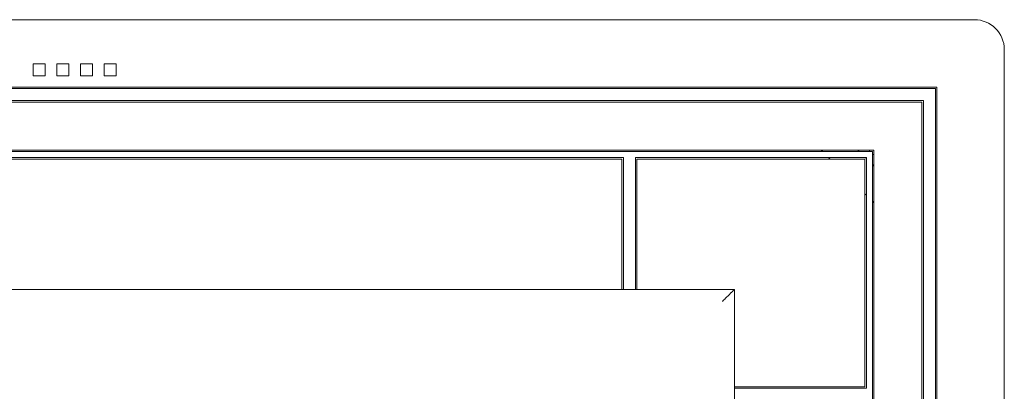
# Model space of a CAD drawing. Header units: millimetres. Extents: x -5941 to 19721, y -9230 to 6433.
# Tile 77 of 204: x 6902 to 6935, y -7143 to -7131. Entities that reach past the tile are written whole.
import ezdxf

# ---------------------------------------------------------------- set-up
doc = ezdxf.new("R2010")
doc.units = ezdxf.units.MM
doc.layers.add('GL-urzadzenia', color=6, linetype='Continuous', lineweight=20)

# ---------------------------------------------------------------- blocks, each defined once
blk = doc.blocks.new('RSen_55_ME_FB_indoor unit - vrv - cassette-wall-floor_daikin - fxza50a2veb - fully flat cassette - fully flat decoration panel_daikin_lxwxh 620x620x306 mm-5003518-bottom')
at = {"lineweight": 18}
blk.add_line((265, 266.5), (265, 266.5), dxfattribs=at)
for start, end in [(180, 199.5497), (250.3657, 270)]:
    blk.add_arc((266.5, 266.5), 1.5, start, end, dxfattribs=at)
blk = doc.blocks.new('RSen_55_ME_FB_SOg - fxza50a2veb - fully flat decoration panel - SH_daikin_tbq - standard-4997338-bottom')
at = {"lineweight": 18}
for p, q in [((300, 310), (-300, 310)), ((310, 300), (310, 300)), ((310, -300), (310, 300)), ((-13.85, 291.23), (-13.85, 295.23)), ((-13.85, 295.23), (-9.85, 295.23)), ((-9.85, 295.23), (-9.85, 291.23)), ((-5.95, 291.23), (-5.95, 295.23)), ((-5.95, 295.23), (-1.95, 295.23)), ((-1.95, 295.23), (-1.95, 291.23)), ((1.95, 291.23), (1.95, 295.23)), ((1.95, 295.23), (5.95, 295.23)), ((5.95, 295.23), (5.95, 291.23)), ((9.85, 291.23), (9.85, 295.23)), ((9.85, 295.23), (13.85, 295.23)), ((13.85, 295.23), (13.85, 291.23)), ((-9.85, 291.23), (-13.85, 291.23)), ((-1.95, 291.23), (-5.95, 291.23)), ((5.95, 291.23), (1.95, 291.23)), ((13.85, 291.23), (9.85, 291.23)), ((287.5, 287.5), (-287.5, 287.5)), ((287, 287), (-287, 287)), ((287, -287), (287, 287)), ((287, 287), (287, 287)), ((287.5, -287.5), (287.5, 287.5)), ((-283, 283), (283, 283)), ((-282.5, 282.5), (282.5, 282.5)), ((282.5, 282.5), (282.5, 282.5)), ((282.5, 282.5), (282.5, -282.5)), ((283, 283), (283, -283)), ((-266.5, 266.5), (266.5, 266.5)), ((266, 266), (-266, 266)), ((248.93, 266.5), (249.43, 266)), ((261.63, 266), (261.28, 266.35)), ((266, -266), (266, 266)), ((266, 266), (266, 266)), ((266.5, 266.5), (266.5, -266.5)), ((-183, 264), (183, 264)), ((182.5, 263.5), (-182.5, 263.5)), ((182.5, 222.14), (182.5, 263.5)), ((182.5, 263.5), (182.5, 263.5)), ((183, 264), (183, 222.14)), ((187, 264), (264, 264)), ((187, 222.14), (187, 264)), ((263.5, 263.5), (187.5, 263.5)), ((187.5, 263.5), (187.5, 222.14)), ((187.5, 263.5), (187.5, 263.5)), ((251.43, 264), (251.93, 263.5)), ((263.5, 187.5), (263.5, 263.5)), ((263.5, 263.5), (263.5, 263.5)), ((264, 263.63), (263.63, 264)), ((264, 264), (264, 187)), ((266.5, 261.14), (266, 261.63)), ((263.5, 251.93), (264, 251.43)), ((266, 249.43), (266.5, 248.93)), ((-220, 220), (220, 220)), ((182.5, 220), (182.5, 222.14)), ((183, 222.14), (183, 220)), ((187, 220), (187, 222.14)), ((187.5, 222.14), (187.5, 220)), ((220, -220), (220, 220)), ((220, 220), (220, -220)), ((220, 187.5), (222.14, 187.5)), ((222.14, 187.5), (263.5, 187.5)), ((222.14, 187), (220, 187)), ((264, 187), (222.14, 187))]:
    blk.add_line(p, q, dxfattribs=at)
for centre, radius, start, end in [((300, 300), 10, 360, 90), ((263.93, 269.01), 3.75, 222.1995, 225)]:
    blk.add_arc(centre, radius, start, end, dxfattribs=at)
blk.add_open_spline([(216, 216), (216.36, 216.35), (216.87, 216.87), (217.53, 217.53), (217.93, 217.93), (218.22, 218.22), (218.51, 218.51), (218.77, 218.77), (219.01, 219.01), (219.23, 219.23), (219.47, 219.47), (219.71, 219.71), (219.93, 219.93), (220, 220), (220, 220)], degree=3, knots=[0, 0, 0, 0, 0.166667, 0.25, 0.333333, 0.375, 0.416667, 0.5, 0.541667, 0.583333, 0.666667, 0.75, 0.833333, 1, 1, 1, 1], dxfattribs=at)
blk = doc.blocks.new('2658cea6-5bf1-4a8d-8ecb-1a42f1d0a86a')
at = {"lineweight": 18}
for name in ['RSen_55_ME_FB_SOg - fxza50a2veb - fully flat decoration panel - SH_daikin_tbq - standard-4997338-bottom', 'RSen_55_ME_FB_indoor unit - vrv - cassette-wall-floor_daikin - fxza50a2veb - fully flat cassette - fully flat decoration panel_daikin_lxwxh 620x620x306 mm-5003518-bottom']:
    blk.add_blockref(name, (0, 0), dxfattribs=at)
blk = doc.blocks.new('116a95a6-ef70-443d-9a1b-21b416471860')
at = {"layer": 'GL-urzadzenia', "xscale": 0.1, "yscale": 0.1, "zscale": 0.1}
blk.add_blockref('2658cea6-5bf1-4a8d-8ecb-1a42f1d0a86a', (35.05, -31), dxfattribs=at)

msp = doc.modelspace()

# ---------------------------------------------------------------- block references
at = {"layer": 'GL-urzadzenia'}
msp.add_blockref('116a95a6-ef70-443d-9a1b-21b416471860', (6868.705, -7130.666), dxfattribs=at)

doc.saveas('drawing.dxf')
